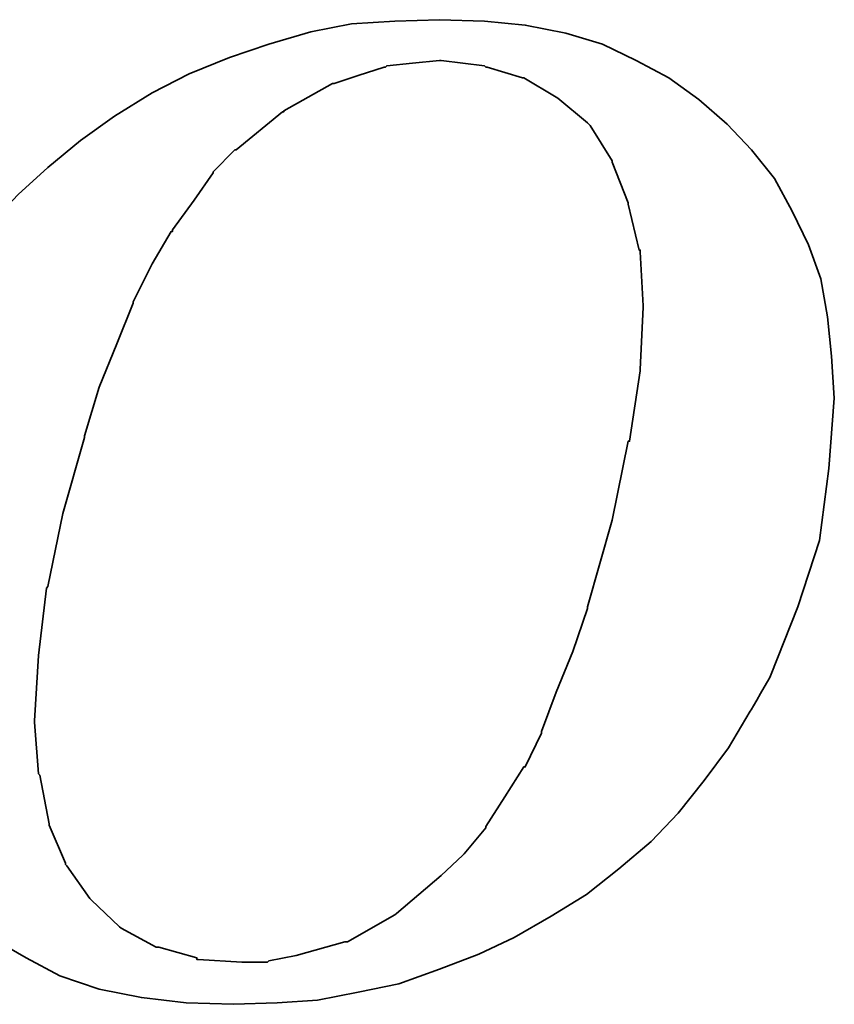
# Model space of a CAD drawing. Header units: millimetres. Extents: x 622 to 758, y 821 to 908.
# Tile 38 of 53: x 737.54 to 738.75, y 858.43 to 859.89. Entities that reach past the tile are written whole.
import ezdxf

# ---------------------------------------------------------------- set-up
doc = ezdxf.new("R2010")
doc.units = ezdxf.units.MM
doc.header["$LTSCALE"] = 0.1
doc.layers.add('layer 1', color=7, linetype='CONTINUOUS')

msp = doc.modelspace()

# ---------------------------------------------------------------- linework, layer by layer
at = {"layer": 'layer 1', "color": 1, "lineweight": 35}
for points, knots in [([(737.4171, 858.6014), (737.4171, 858.6014), (737.4532, 858.5632), (737.4532, 858.5632), (737.4532, 858.5632), (737.4532, 858.5632), (737.4975, 858.5268), (737.4975, 858.5268), (737.4975, 858.5268), (737.4975, 858.5268), (737.5458, 858.4989), (737.5458, 858.4989), (737.5458, 858.4989), (737.5458, 858.4989), (737.5962, 858.4725), (737.5962, 858.4725), (737.5962, 858.4725), (737.5962, 858.4725), (737.6546, 858.4523), (737.6546, 858.4523), (737.6546, 858.4523), (737.6546, 858.4523), (737.7172, 858.4401), (737.7172, 858.4401), (737.7172, 858.4401), (737.7172, 858.4401), (737.7838, 858.4321), (737.7838, 858.4321), (737.7838, 858.4321), (737.7838, 858.4321), (737.8541, 858.43), (737.8541, 858.43), (737.8541, 858.43), (737.8541, 858.43), (737.9188, 858.4321), (737.9188, 858.4321), (737.9188, 858.4321), (737.9188, 858.4321), (737.9791, 858.4363), (737.9791, 858.4363), (737.9791, 858.4363), (737.9791, 858.4363), (738.0395, 858.4483), (738.0395, 858.4483), (738.0395, 858.4483), (738.0395, 858.4483), (738.1, 858.4603), (738.1, 858.4603), (738.1, 858.4603), (738.1, 858.4603), (738.1605, 858.4825), (738.1605, 858.4825), (738.1605, 858.4825), (738.1605, 858.4825), (738.2189, 858.5048), (738.2189, 858.5048), (738.2189, 858.5048), (738.2189, 858.5048), (738.2714, 858.5292), (738.2714, 858.5292), (738.2714, 858.5292), (738.2714, 858.5292), (738.326, 858.5611), (738.326, 858.5611), (738.326, 858.5611), (738.326, 858.5611), (738.3785, 858.5934), (738.3785, 858.5934), (738.3785, 858.5934), (738.3785, 858.5934), (738.4268, 858.6316), (738.4268, 858.6316), (738.4268, 858.6316), (738.4268, 858.6316), (738.4749, 858.672), (738.4749, 858.672), (738.4749, 858.672), (738.4749, 858.672), (738.5152, 858.7142), (738.5152, 858.7142), (738.5152, 858.7142), (738.5152, 858.7142), (738.5536, 858.7627), (738.5536, 858.7627), (738.5536, 858.7627), (738.5536, 858.7627), (738.5897, 858.811), (738.5897, 858.811), (738.5897, 858.811), (738.5897, 858.811), (738.6221, 858.8656), (738.6221, 858.8656), (738.6221, 858.8656), (738.6221, 858.8656), (738.6523, 858.9181), (738.6523, 858.9181), (738.6523, 858.9181), (738.6523, 858.9181), (738.6929, 859.0208), (738.6929, 859.0208), (738.6929, 859.0208), (738.6929, 859.0208), (738.725, 859.1193), (738.725, 859.1193), (738.725, 859.1193), (738.725, 859.1193), (738.7388, 859.2264), (738.7388, 859.2264), (738.7388, 859.2264), (738.7388, 859.2264), (738.747, 859.3309), (738.747, 859.3309), (738.747, 859.3309), (738.747, 859.3309), (738.7428, 859.3935), (738.7428, 859.3935), (738.7428, 859.3935), (738.7428, 859.3935), (738.737, 859.4519), (738.737, 859.4519), (738.737, 859.4519), (738.737, 859.4519), (738.7271, 859.5082), (738.7271, 859.5082), (738.7271, 859.5082), (738.7271, 859.5082), (738.7086, 859.5586), (738.7086, 859.5586), (738.7086, 859.5586), (738.7086, 859.5586), (738.6845, 859.609), (738.6845, 859.609), (738.6845, 859.609), (738.6845, 859.609), (738.6582, 859.6575), (738.6582, 859.6575), (738.6582, 859.6575), (738.6582, 859.6575), (738.6242, 859.6997), (738.6242, 859.6997), (738.6242, 859.6997), (738.6242, 859.6997), (738.5879, 859.7381), (738.5879, 859.7381), (738.5879, 859.7381), (738.5879, 859.7381), (738.5456, 859.7745), (738.5456, 859.7745), (738.5456, 859.7745), (738.5456, 859.7745), (738.5011, 859.8068), (738.5011, 859.8068), (738.5011, 859.8068), (738.5011, 859.8068), (738.4528, 859.8328), (738.4528, 859.8328), (738.4528, 859.8328), (738.4528, 859.8328), (738.4024, 859.857), (738.4024, 859.857), (738.4024, 859.857), (738.4024, 859.857), (738.3482, 859.8732), (738.3482, 859.8732), (738.3482, 859.8732), (738.3482, 859.8732), (738.2876, 859.8853), (738.2876, 859.8853), (738.2876, 859.8853), (738.2876, 859.8853), (738.2271, 859.8912), (738.2271, 859.8912), (738.2271, 859.8912), (738.2271, 859.8912), (738.1605, 859.8933), (738.1605, 859.8933), (738.1605, 859.8933), (738.1605, 859.8933), (738.0939, 859.8912), (738.0939, 859.8912), (738.0939, 859.8912), (738.0939, 859.8912), (738.0297, 859.887), (738.0297, 859.887), (738.0297, 859.887), (738.0297, 859.887), (737.969, 859.8753), (737.969, 859.8753), (737.969, 859.8753), (737.969, 859.8753), (737.9066, 859.857), (737.9066, 859.857), (737.9066, 859.857), (737.9066, 859.857), (737.8482, 859.837), (737.8482, 859.837), (737.8482, 859.837), (737.8482, 859.837), (737.788, 859.8127), (737.788, 859.8127), (737.788, 859.8127), (737.788, 859.8127), (737.7334, 859.7845), (737.7334, 859.7845), (737.7334, 859.7845), (737.7334, 859.7845), (737.6771, 859.7501), (737.6771, 859.7501), (737.6771, 859.7501), (737.6771, 859.7501), (737.6267, 859.714), (737.6267, 859.714), (737.6267, 859.714), (737.6267, 859.714), (737.5782, 859.6737), (737.5782, 859.6737), (737.5782, 859.6737), (737.5782, 859.6737), (737.5339, 859.6333), (737.5339, 859.6333), (737.5339, 859.6333), (737.5339, 859.6333), (737.4935, 859.5909), (737.4935, 859.5909), (737.4935, 859.5909), (737.4935, 859.5909), (737.4553, 859.5426), (737.4553, 859.5426), (737.4553, 859.5426), (737.4553, 859.5426), (737.4209, 859.4983), (737.4209, 859.4983), (737.4209, 859.4983), (737.4209, 859.4983), (737.3927, 859.4477), (737.3927, 859.4477), (737.3927, 859.4477), (737.3927, 859.4477), (737.3688, 859.3977), (737.3688, 859.3977), (737.3688, 859.3977), (737.3688, 859.3977), (737.3243, 859.2927), (737.3243, 859.2927), (737.3243, 859.2927), (737.3243, 859.2927), (737.294, 859.1938), (737.294, 859.1938), (737.294, 859.1938), (737.294, 859.1938), (737.2781, 859.0974), (737.2781, 859.0974), (737.2781, 859.0974), (737.2781, 859.0974), (737.2701, 859.0046), (737.2701, 859.0046), (737.2701, 859.0046), (737.2701, 859.0046), (737.2739, 858.9483), (737.2739, 858.9483), (737.2739, 858.9483), (737.2739, 858.9483), (737.2802, 858.8937), (737.2802, 858.8937), (737.2802, 858.8937), (737.2802, 858.8937), (737.2819, 858.8937), (737.2819, 858.8937), (737.2819, 858.8937), (737.2819, 858.8937), (737.2903, 858.8374), (737.2903, 858.8374), (737.2903, 858.8374), (737.2903, 858.8374), (737.3083, 858.7868), (737.3083, 858.7868), (737.3083, 858.7868), (737.3083, 858.7868), (737.3285, 858.7385), (737.3285, 858.7385), (737.3285, 858.7385), (737.3285, 858.7385), (737.3524, 858.69), (737.3524, 858.69), (737.3524, 858.69), (737.3524, 858.69), (737.3827, 858.6459), (737.3827, 858.6459), (737.3827, 858.6459), (737.3827, 858.6459), (737.4171, 858.6014), (737.4171, 858.6014)], [0, 0, 0, 0, 0.013699, 0.013699, 0.013699, 0.013699, 0.027397, 0.027397, 0.027397, 0.027397, 0.041096, 0.041096, 0.041096, 0.041096, 0.054795, 0.054795, 0.054795, 0.054795, 0.068493, 0.068493, 0.068493, 0.068493, 0.082192, 0.082192, 0.082192, 0.082192, 0.09589, 0.09589, 0.09589, 0.09589, 0.109589, 0.109589, 0.109589, 0.109589, 0.123288, 0.123288, 0.123288, 0.123288, 0.136986, 0.136986, 0.136986, 0.136986, 0.150685, 0.150685, 0.150685, 0.150685, 0.164384, 0.164384, 0.164384, 0.164384, 0.178082, 0.178082, 0.178082, 0.178082, 0.191781, 0.191781, 0.191781, 0.191781, 0.205479, 0.205479, 0.205479, 0.205479, 0.219178, 0.219178, 0.219178, 0.219178, 0.232877, 0.232877, 0.232877, 0.232877, 0.246575, 0.246575, 0.246575, 0.246575, 0.260274, 0.260274, 0.260274, 0.260274, 0.273973, 0.273973, 0.273973, 0.273973, 0.287671, 0.287671, 0.287671, 0.287671, 0.30137, 0.30137, 0.30137, 0.30137, 0.315068, 0.315068, 0.315068, 0.315069, 0.328767, 0.328767, 0.328767, 0.328767, 0.342466, 0.342466, 0.342466, 0.342466, 0.356164, 0.356164, 0.356164, 0.356164, 0.369863, 0.369863, 0.369863, 0.369863, 0.383562, 0.383562, 0.383562, 0.383562, 0.39726, 0.39726, 0.39726, 0.39726, 0.410959, 0.410959, 0.410959, 0.410959, 0.424658, 0.424658, 0.424658, 0.424658, 0.438356, 0.438356, 0.438356, 0.438356, 0.452055, 0.452055, 0.452055, 0.452055, 0.465753, 0.465753, 0.465753, 0.465753, 0.479452, 0.479452, 0.479452, 0.479452, 0.493151, 0.493151, 0.493151, 0.493151, 0.506849, 0.506849, 0.506849, 0.506849, 0.520548, 0.520548, 0.520548, 0.520548, 0.534247, 0.534247, 0.534247, 0.534247, 0.547945, 0.547945, 0.547945, 0.547945, 0.561644, 0.561644, 0.561644, 0.561644, 0.575342, 0.575342, 0.575342, 0.575342, 0.589041, 0.589041, 0.589041, 0.589041, 0.60274, 0.60274, 0.60274, 0.60274, 0.616438, 0.616438, 0.616438, 0.616438, 0.630137, 0.630137, 0.630137, 0.630137, 0.643836, 0.643836, 0.643836, 0.643836, 0.657534, 0.657534, 0.657534, 0.657534, 0.671233, 0.671233, 0.671233, 0.671233, 0.684932, 0.684932, 0.684932, 0.684932, 0.69863, 0.69863, 0.69863, 0.69863, 0.712329, 0.712329, 0.712329, 0.712329, 0.726027, 0.726027, 0.726027, 0.726027, 0.739726, 0.739726, 0.739726, 0.739726, 0.753425, 0.753425, 0.753425, 0.753425, 0.767123, 0.767123, 0.767123, 0.767123, 0.780822, 0.780822, 0.780822, 0.780822, 0.794521, 0.794521, 0.794521, 0.794521, 0.808219, 0.808219, 0.808219, 0.808219, 0.821918, 0.821918, 0.821918, 0.821918, 0.835616, 0.835616, 0.835616, 0.835616, 0.849315, 0.849315, 0.849315, 0.849315, 0.863014, 0.863014, 0.863014, 0.863014, 0.876712, 0.876712, 0.876712, 0.876712, 0.890411, 0.890411, 0.890411, 0.890411, 0.90411, 0.90411, 0.90411, 0.90411, 0.917808, 0.917808, 0.917808, 0.917808, 0.931507, 0.931507, 0.931507, 0.931507, 0.945205, 0.945205, 0.945205, 0.945205, 0.958904, 0.958904, 0.958904, 0.958904, 0.972603, 0.972603, 0.972603, 0.972603, 0.986301, 0.986301, 0.986301, 0.986301, 1, 1, 1, 1]), ([(737.6326, 859.2747), (737.6326, 859.2747), (737.6546, 859.3473), (737.6546, 859.3473), (737.6546, 859.3473), (737.6546, 859.3473), (737.6809, 859.4118), (737.6809, 859.4118), (737.6809, 859.4118), (737.6809, 859.4118), (737.705, 859.4721), (737.705, 859.4721), (737.705, 859.4721), (737.705, 859.4721), (737.705, 859.4742), (737.705, 859.4742), (737.705, 859.4742), (737.705, 859.4742), (737.7334, 859.5304), (737.7334, 859.5304), (737.7334, 859.5304), (737.7334, 859.5304), (737.7615, 859.5787), (737.7615, 859.5787), (737.7615, 859.5787), (737.7615, 859.5787), (737.7636, 859.5787), (737.7636, 859.5787), (737.7636, 859.5787), (737.7636, 859.5787), (737.7636, 859.5808), (737.7636, 859.5808), (737.7636, 859.5808), (737.7636, 859.5808), (737.7957, 859.6251), (737.7957, 859.6251), (737.7957, 859.6251), (737.7957, 859.6251), (737.8241, 859.6657), (737.8241, 859.6657), (737.8241, 859.6657), (737.8241, 859.6657), (737.8241, 859.6674), (737.8241, 859.6674), (737.8241, 859.6674), (737.8241, 859.6674), (737.8562, 859.6997), (737.8562, 859.6997), (737.8562, 859.6997), (737.8562, 859.6997), (737.8583, 859.6997), (737.8583, 859.6997), (737.8583, 859.6997), (737.8583, 859.6997), (737.927, 859.7564), (737.927, 859.7564), (737.927, 859.7564), (737.927, 859.7564), (737.9291, 859.7564), (737.9291, 859.7564), (737.9291, 859.7564), (737.9291, 859.7564), (737.9291, 859.7581), (737.9291, 859.7581), (737.9291, 859.7581), (737.9291, 859.7581), (738.0013, 859.7984), (738.0013, 859.7984), (738.0013, 859.7984), (738.0013, 859.7984), (738.0036, 859.7984), (738.0036, 859.7984), (738.0036, 859.7984), (738.0036, 859.7984), (738.0395, 859.8106), (738.0395, 859.8106), (738.0395, 859.8106), (738.0395, 859.8106), (738.0782, 859.8228), (738.0782, 859.8228), (738.0782, 859.8228), (738.0782, 859.8228), (738.0799, 859.8228), (738.0799, 859.8228), (738.0799, 859.8228), (738.0799, 859.8228), (738.082, 859.8249), (738.082, 859.8249), (738.082, 859.8249), (738.082, 859.8249), (738.1202, 859.8286), (738.1202, 859.8286), (738.1202, 859.8286), (738.1202, 859.8286), (738.1605, 859.8328), (738.1605, 859.8328), (738.1605, 859.8328), (738.1605, 859.8328), (738.1626, 859.8328), (738.1626, 859.8328), (738.1626, 859.8328), (738.1626, 859.8328), (738.2271, 859.8249), (738.2271, 859.8249), (738.2271, 859.8249), (738.2271, 859.8249), (738.229, 859.8228), (738.229, 859.8228), (738.229, 859.8228), (738.229, 859.8228), (738.2311, 859.8228), (738.2311, 859.8228), (738.2311, 859.8228), (738.2311, 859.8228), (738.2834, 859.8068), (738.2834, 859.8068), (738.2834, 859.8068), (738.2834, 859.8068), (738.2855, 859.8068), (738.2855, 859.8068), (738.2855, 859.8068), (738.2855, 859.8068), (738.3338, 859.7782), (738.3338, 859.7782), (738.3338, 859.7782), (738.3338, 859.7782), (738.3359, 859.7766), (738.3359, 859.7766), (738.3359, 859.7766), (738.3359, 859.7766), (738.3802, 859.74), (738.3802, 859.74), (738.3802, 859.74), (738.3802, 859.74), (738.3823, 859.7381), (738.3823, 859.7381), (738.3823, 859.7381), (738.3823, 859.7381), (738.3844, 859.736), (738.3844, 859.736), (738.3844, 859.736), (738.3844, 859.736), (738.4167, 859.6835), (738.4167, 859.6835), (738.4167, 859.6835), (738.4167, 859.6835), (738.4167, 859.6816), (738.4167, 859.6816), (738.4167, 859.6816), (738.4167, 859.6816), (738.4406, 859.6212), (738.4406, 859.6212), (738.4406, 859.6212), (738.4406, 859.6212), (738.4406, 859.6191), (738.4406, 859.6191), (738.4406, 859.6191), (738.4406, 859.6191), (738.457, 859.5508), (738.457, 859.5508), (738.457, 859.5508), (738.457, 859.5508), (738.4587, 859.5508), (738.4587, 859.5508), (738.4587, 859.5508), (738.4587, 859.5508), (738.4587, 859.5485), (738.4587, 859.5485), (738.4587, 859.5485), (738.4587, 859.5485), (738.4629, 859.4679), (738.4629, 859.4679), (738.4629, 859.4679), (738.4629, 859.4679), (738.4629, 859.466), (738.4629, 859.466), (738.4629, 859.466), (738.4629, 859.466), (738.4587, 859.3734), (738.4587, 859.3734), (738.4587, 859.3734), (738.4587, 859.3734), (738.4587, 859.3713), (738.4587, 859.3713), (738.4587, 859.3713), (738.4587, 859.3713), (738.4427, 859.2667), (738.4427, 859.2667), (738.4427, 859.2667), (738.4427, 859.2667), (738.4406, 859.2667), (738.4406, 859.2667), (738.4406, 859.2667), (738.4406, 859.2667), (738.4167, 859.1495), (738.4167, 859.1495), (738.4167, 859.1495), (738.4167, 859.1495), (738.3802, 859.0208), (738.3802, 859.0208), (738.3802, 859.0208), (738.3802, 859.0208), (738.3802, 859.0185), (738.3802, 859.0185), (738.3802, 859.0185), (738.3802, 859.0185), (738.3583, 858.9542), (738.3583, 858.9542), (738.3583, 858.9542), (738.3583, 858.9542), (738.3338, 858.8937), (738.3338, 858.8937), (738.3338, 858.8937), (738.3338, 858.8937), (738.3117, 858.8353), (738.3117, 858.8353), (738.3117, 858.8353), (738.3117, 858.8353), (738.3117, 858.8332), (738.3117, 858.8332), (738.3117, 858.8332), (738.3117, 858.8332), (738.2876, 858.7828), (738.2876, 858.7828), (738.2876, 858.7828), (738.2876, 858.7828), (738.2855, 858.7828), (738.2855, 858.7828), (738.2855, 858.7828), (738.2855, 858.7828), (738.2575, 858.7385), (738.2575, 858.7385), (738.2575, 858.7385), (738.2575, 858.7385), (738.229, 858.6942), (738.229, 858.6942), (738.229, 858.6942), (738.229, 858.6942), (738.229, 858.6921), (738.229, 858.6921), (738.229, 858.6921), (738.229, 858.6921), (738.197, 858.6539), (738.197, 858.6539), (738.197, 858.6539), (738.197, 858.6539), (738.1949, 858.6518), (738.1949, 858.6518), (738.1949, 858.6518), (738.1949, 858.6518), (738.1626, 858.6216), (738.1626, 858.6216), (738.1626, 858.6216), (738.1626, 858.6216), (738.0962, 858.5651), (738.0962, 858.5651), (738.0962, 858.5651), (738.0962, 858.5651), (738.0939, 858.5632), (738.0939, 858.5632), (738.0939, 858.5632), (738.0939, 858.5632), (738.0236, 858.5229), (738.0236, 858.5229), (738.0236, 858.5229), (738.0236, 858.5229), (738.0215, 858.5229), (738.0215, 858.5229), (738.0215, 858.5229), (738.0215, 858.5229), (738.0196, 858.5229), (738.0196, 858.5229), (738.0196, 858.5229), (738.0196, 858.5229), (737.9471, 858.5027), (737.9471, 858.5027), (737.9471, 858.5027), (737.9471, 858.5027), (737.9066, 858.4945), (737.9066, 858.4945), (737.9066, 858.4945), (737.9066, 858.4945), (737.9045, 858.4926), (737.9045, 858.4926), (737.9045, 858.4926), (737.9045, 858.4926), (737.9026, 858.4926), (737.9026, 858.4926), (737.9026, 858.4926), (737.9026, 858.4926), (737.8663, 858.4926), (737.8663, 858.4926), (737.8663, 858.4926), (737.8663, 858.4926), (737.8018, 858.4966), (737.8018, 858.4966), (737.8018, 858.4966), (737.8018, 858.4966), (737.7997, 858.4966), (737.7997, 858.4966), (737.7997, 858.4966), (737.7997, 858.4966), (737.7997, 858.4989), (737.7997, 858.4989), (737.7997, 858.4989), (737.7997, 858.4989), (737.7434, 858.5149), (737.7434, 858.5149), (737.7434, 858.5149), (737.7434, 858.5149), (737.7413, 858.5149), (737.7413, 858.5149), (737.7413, 858.5149), (737.7413, 858.5149), (737.7392, 858.5149), (737.7392, 858.5149), (737.7392, 858.5149), (737.7392, 858.5149), (737.687, 858.543), (737.687, 858.543), (737.687, 858.543), (737.687, 858.543), (737.6849, 858.5451), (737.6849, 858.5451), (737.6849, 858.5451), (737.6849, 858.5451), (737.6426, 858.5854), (737.6426, 858.5854), (737.6426, 858.5854), (737.6426, 858.5854), (737.6405, 858.5875), (737.6405, 858.5875), (737.6405, 858.5875), (737.6405, 858.5875), (737.6065, 858.6358), (737.6065, 858.6358), (737.6065, 858.6358), (737.6065, 858.6358), (737.6044, 858.6379), (737.6044, 858.6379), (737.6044, 858.6379), (737.6044, 858.6379), (737.6044, 858.6396), (737.6044, 858.6396), (737.6044, 858.6396), (737.6044, 858.6396), (737.5801, 858.6963), (737.5801, 858.6963), (737.5801, 858.6963), (737.5801, 858.6963), (737.5801, 858.6984), (737.5801, 858.6984), (737.5801, 858.6984), (737.5801, 858.6984), (737.5662, 858.7707), (737.5662, 858.7707), (737.5662, 858.7707), (737.5662, 858.7707), (737.5641, 858.7728), (737.5641, 858.7728), (737.5641, 858.7728), (737.5641, 858.7728), (737.5582, 858.8492), (737.5582, 858.8492), (737.5582, 858.8492), (737.5582, 858.8492), (737.5582, 858.8513), (737.5582, 858.8513), (737.5582, 858.8513), (737.5582, 858.8513), (737.5641, 858.9483), (737.5641, 858.9483), (737.5641, 858.9483), (737.5641, 858.9483), (737.5761, 859.0487), (737.5761, 859.0487), (737.5761, 859.0487), (737.5761, 859.0487), (737.5782, 859.0508), (737.5782, 859.0508), (737.5782, 859.0508), (737.5782, 859.0508), (737.6004, 859.1596), (737.6004, 859.1596), (737.6004, 859.1596), (737.6004, 859.1596), (737.6326, 859.2726), (737.6326, 859.2726), (737.6326, 859.2726), (737.6326, 859.2726), (737.6326, 859.2747), (737.6326, 859.2747)], [0, 0, 0, 0, 0.010204, 0.010204, 0.010204, 0.010204, 0.020408, 0.020408, 0.020408, 0.020408, 0.030612, 0.030612, 0.030612, 0.030612, 0.040816, 0.040816, 0.040816, 0.040816, 0.05102, 0.05102, 0.05102, 0.05102, 0.061224, 0.061224, 0.061224, 0.061224, 0.071429, 0.071429, 0.071429, 0.071429, 0.081633, 0.081633, 0.081633, 0.081633, 0.091837, 0.091837, 0.091837, 0.091837, 0.102041, 0.102041, 0.102041, 0.102041, 0.112245, 0.112245, 0.112245, 0.112245, 0.122449, 0.122449, 0.122449, 0.122449, 0.132653, 0.132653, 0.132653, 0.132653, 0.142857, 0.142857, 0.142857, 0.142857, 0.153061, 0.153061, 0.153061, 0.153061, 0.163265, 0.163265, 0.163265, 0.163265, 0.173469, 0.173469, 0.173469, 0.173469, 0.183673, 0.183673, 0.183673, 0.183673, 0.193878, 0.193878, 0.193878, 0.193878, 0.204082, 0.204082, 0.204082, 0.204082, 0.214286, 0.214286, 0.214286, 0.214286, 0.22449, 0.22449, 0.22449, 0.22449, 0.234694, 0.234694, 0.234694, 0.234694, 0.244898, 0.244898, 0.244898, 0.244898, 0.255102, 0.255102, 0.255102, 0.255102, 0.265306, 0.265306, 0.265306, 0.265306, 0.27551, 0.27551, 0.27551, 0.27551, 0.285714, 0.285714, 0.285714, 0.285714, 0.295918, 0.295918, 0.295918, 0.295918, 0.306122, 0.306122, 0.306122, 0.306122, 0.316327, 0.316327, 0.316327, 0.316327, 0.326531, 0.326531, 0.326531, 0.326531, 0.336735, 0.336735, 0.336735, 0.336735, 0.346939, 0.346939, 0.346939, 0.346939, 0.357143, 0.357143, 0.357143, 0.357143, 0.367347, 0.367347, 0.367347, 0.367347, 0.377551, 0.377551, 0.377551, 0.377551, 0.387755, 0.387755, 0.387755, 0.387755, 0.397959, 0.397959, 0.397959, 0.397959, 0.408163, 0.408163, 0.408163, 0.408163, 0.418367, 0.418367, 0.418367, 0.418367, 0.428571, 0.428571, 0.428571, 0.428571, 0.438776, 0.438776, 0.438776, 0.438776, 0.44898, 0.44898, 0.44898, 0.44898, 0.459184, 0.459184, 0.459184, 0.459184, 0.469388, 0.469388, 0.469388, 0.469388, 0.479592, 0.479592, 0.479592, 0.479592, 0.489796, 0.489796, 0.489796, 0.489796, 0.5, 0.5, 0.5, 0.5, 0.510204, 0.510204, 0.510204, 0.510204, 0.520408, 0.520408, 0.520408, 0.520408, 0.530612, 0.530612, 0.530612, 0.530612, 0.540816, 0.540816, 0.540816, 0.540816, 0.55102, 0.55102, 0.55102, 0.55102, 0.561224, 0.561224, 0.561224, 0.561224, 0.571429, 0.571429, 0.571429, 0.571429, 0.581633, 0.581633, 0.581633, 0.581633, 0.591837, 0.591837, 0.591837, 0.591837, 0.602041, 0.602041, 0.602041, 0.602041, 0.612245, 0.612245, 0.612245, 0.612245, 0.622449, 0.622449, 0.622449, 0.622449, 0.632653, 0.632653, 0.632653, 0.632653, 0.642857, 0.642857, 0.642857, 0.642857, 0.653061, 0.653061, 0.653061, 0.653061, 0.663265, 0.663265, 0.663265, 0.663265, 0.673469, 0.673469, 0.673469, 0.673469, 0.683673, 0.683673, 0.683673, 0.683673, 0.693878, 0.693878, 0.693878, 0.693878, 0.704082, 0.704082, 0.704082, 0.704082, 0.714286, 0.714286, 0.714286, 0.714286, 0.72449, 0.72449, 0.72449, 0.72449, 0.734694, 0.734694, 0.734694, 0.734694, 0.744898, 0.744898, 0.744898, 0.744898, 0.755102, 0.755102, 0.755102, 0.755102, 0.765306, 0.765306, 0.765306, 0.765306, 0.77551, 0.77551, 0.77551, 0.77551, 0.785714, 0.785714, 0.785714, 0.785714, 0.795918, 0.795918, 0.795918, 0.795918, 0.806122, 0.806122, 0.806122, 0.806122, 0.816327, 0.816327, 0.816327, 0.816327, 0.826531, 0.826531, 0.826531, 0.826531, 0.836735, 0.836735, 0.836735, 0.836735, 0.846939, 0.846939, 0.846939, 0.846939, 0.857143, 0.857143, 0.857143, 0.857143, 0.867347, 0.867347, 0.867347, 0.867347, 0.877551, 0.877551, 0.877551, 0.877551, 0.887755, 0.887755, 0.887755, 0.887755, 0.897959, 0.897959, 0.897959, 0.897959, 0.908163, 0.908163, 0.908163, 0.908163, 0.918367, 0.918367, 0.918367, 0.918367, 0.928571, 0.928571, 0.928571, 0.928571, 0.938776, 0.938776, 0.938776, 0.938776, 0.94898, 0.94898, 0.94898, 0.94898, 0.959184, 0.959184, 0.959184, 0.959184, 0.969388, 0.969388, 0.969388, 0.969388, 0.979592, 0.979592, 0.979592, 0.979592, 0.989796, 0.989796, 0.989796, 0.989796, 1, 1, 1, 1])]:
    msp.add_open_spline(points, degree=3, knots=knots, dxfattribs=at)

doc.saveas('drawing.dxf')
